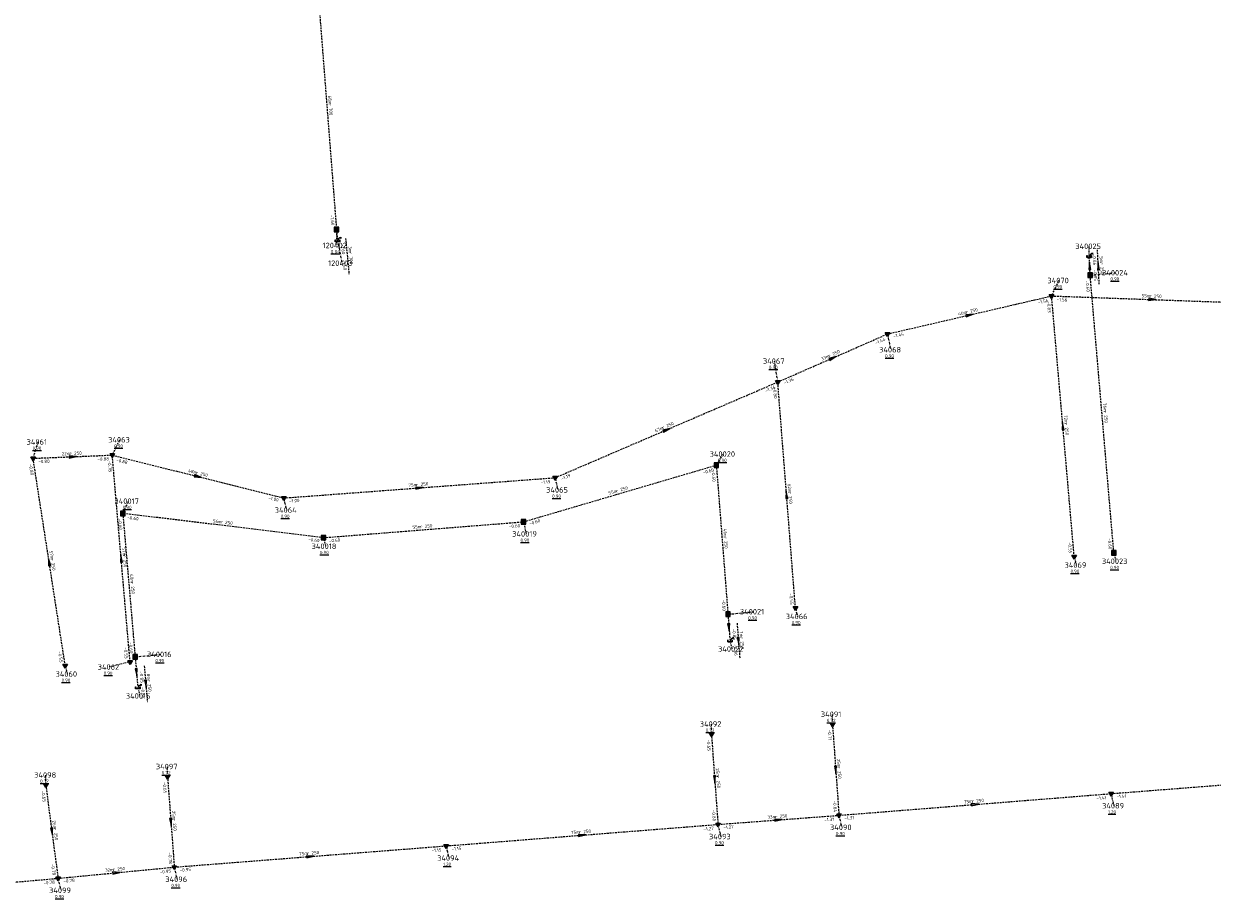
# Model space of a CAD drawing. Extents: x 188323 to 208361, y 565368 to 574910.
# Tile 69 of 256: x 200003 to 200330, y 568733 to 568973. Entities that reach past the tile are written whole.
import ezdxf

# ---------------------------------------------------------------- set-up
doc = ezdxf.new("R2010")
doc.units = 0
doc.linetypes.add('DASHDOT', pattern=[1, 0.5, -0.25, 0, -0.25])
doc.linetypes.add('DASHED', pattern=[0.75, 0.5, -0.25])
doc.layers.get('0').update_dxf_attribs({"linetype": 'CONTINUOUS'})
for name, color, linetype in [('RIO-AFM', 7, 'CONTINUOUS'), ('RIO-BOK', 7, 'CONTINUOUS'), ('RIO-DET', 7, 'CONTINUOUS'), ('RIO-KNP', 7, 'CONTINUOUS'), ('RIO-KNR', 7, 'CONTINUOUS'), ('RIO-LAG_1B', 7, 'DASHED'), ('RIO-LAG_2B', 7, 'DASHED'), ('RIO-LEN', 7, 'CONTINUOUS'), ('RIO-MVD', 1, 'CONTINUOUS'), ('RIO-VRB', 6, 'DASHDOT'), ('RIO-VRH', 7, 'CONTINUOUS')]:
    doc.layers.add(name, color=color, linetype=linetype)
doc.styles.add('RIO-TXT', font='isocp.shx')

# ---------------------------------------------------------------- blocks, each defined once
blk = doc.blocks.new('L_VHR')
blk.add_lwpolyline([(-0.5, 0), (0.5, 0), (-0.5, 0.15), (-0.5, -0.15), (0.5, 0)])
blk = doc.blocks.new('K_IPR')
blk.add_lwpolyline([(-0.5, -0.5), (0.5, -0.5), (0.5, 0.5), (-0.5, 0.5)], close=True)
blk.add_solid([(-0.5, 0.5), (0.5, 0.5), (-0.5, -0.5), (0.5, -0.5)])
at = {"style": 'RIO-TXT', "flags": 1}
blk.add_attdef('KNOOPNAAM', (2, 2), '', height=1, dxfattribs=at)
blk = doc.blocks.new('K_UTB')
blk.add_lwpolyline([(0.5, 0.15), (0.5, -0.3), (-0.5, -0.3), (-0.5, 0.15), (-0.45, 0.15), (-0.45, -0.25), (0, -0.25), (0.45, -0.25), (0.45, 0.15)], close=True)
blk.add_lwpolyline([(0.85, 0.6), (0.55, 0.65), (0.614828, 0.459583), (0.850842, 0.598937)])
blk.add_arc((0.85, -0.25), 0.85, 90, 180)
at = {"style": 'RIO-TXT', "flags": 1}
blk.add_attdef('KNOOPNAAM', (2, 2), '', height=1, dxfattribs=at)
blk = doc.blocks.new('K_IPD')
blk.add_lwpolyline([(-0.496027, 0.307994), (0.503973, 0.307994), (0.003973, -0.558031)], close=True)
blk.add_solid([(-0.496027, 0.307994), (0.503973, 0.307994), (0.003973, -0.558031)])
at = {"style": 'RIO-TXT', "flags": 1}
blk.add_attdef('KNOOPNAAM', (2, 2), '', height=1, dxfattribs=at)
blk = doc.blocks.new('46_01______120402____120403_')
at = {"layer": 'RIO-LAG_1B'}
blk.add_line((0, 0), (0.924, -9.778), dxfattribs=at)
at = {"layer": 'RIO-AFM', "style": 'RIO-TXT'}
blk.add_text('r 700', height=0.9, rotation=275.3763, dxfattribs=at).set_placement((0.8585, -3.7665))
at = {"layer": 'RIO-BOK', "style": 'RIO-TXT'}
for p in [(-1.2619, -1.5254), (-0.855, -5.8272)]:
    blk.add_text('-1.60', height=0.9, rotation=275.3763, dxfattribs=at).set_placement(p)
at = {"layer": 'RIO-LEN', "style": 'RIO-TXT'}
blk.add_text('3m', height=0.9, rotation=275.3763, dxfattribs=at).set_placement((0.706, -2.1537))
blk = doc.blocks.new('576_03______340016____340015_')
at = {"layer": 'RIO-LAG_1B'}
blk.add_line((0, 0), (0.855, -9.784), dxfattribs=at)
at = {"layer": 'RIO-VRH', "xscale": 2, "yscale": 2, "zscale": 2, "rotation": 274.9695}
blk.add_blockref('L_VHR', (0.4275, -4.892), dxfattribs=at)
at = {"layer": 'RIO-AFM', "style": 'RIO-TXT'}
blk.add_text('r 250', height=0.9, rotation=274.9695, dxfattribs=at).set_placement((0.8318, -3.7725))
at = {"layer": 'RIO-BOK', "style": 'RIO-TXT'}
for s, p in [('-0.85', (-1.2727, -1.5164)), ('-0.86', (-0.8964, -5.821))]:
    blk.add_text(s, height=0.9, rotation=274.9695, dxfattribs=at).set_placement(p)
at = {"layer": 'RIO-LEN', "style": 'RIO-TXT'}
blk.add_text('8m', height=0.9, rotation=274.9695, dxfattribs=at).set_placement((0.6907, -2.1586))
blk = doc.blocks.new('577_03______340021____340022_')
at = {"layer": 'RIO-LAG_1B'}
blk.add_line((0, 0), (0.768, -9.791), dxfattribs=at)
at = {"layer": 'RIO-VRH', "xscale": 2, "yscale": 2, "zscale": 2, "rotation": 274.4622}
blk.add_blockref('L_VHR', (0.384, -4.8955), dxfattribs=at)
at = {"layer": 'RIO-AFM', "style": 'RIO-TXT'}
blk.add_text('r 250', height=0.9, rotation=274.4622, dxfattribs=at).set_placement((0.7983, -3.7797))
at = {"layer": 'RIO-BOK', "style": 'RIO-TXT'}
for s, p in [('-0.85', (-1.2861, -1.5051)), ('-0.86', (-0.9479, -5.8128))]:
    blk.add_text(s, height=0.9, rotation=274.4622, dxfattribs=at).set_placement(p)
at = {"layer": 'RIO-LEN', "style": 'RIO-TXT'}
blk.add_text('7m', height=0.9, rotation=274.4622, dxfattribs=at).set_placement((0.6715, -2.1647))
blk = doc.blocks.new('578_03______340024____340025_')
at = {"layer": 'RIO-LAG_1B'}
blk.add_line((0, 0), (-0.515, 9.807), dxfattribs=at)
at = {"layer": 'RIO-VRH', "xscale": 2, "yscale": 2, "zscale": 2, "rotation": 92.9925}
blk.add_blockref('L_VHR', (-0.2575, 4.9035), dxfattribs=at)
at = {"layer": 'RIO-AFM', "style": 'RIO-TXT'}
blk.add_text('r 250', height=0.9, rotation=272.9926, dxfattribs=at).set_placement((0.1861, 6.0086))
at = {"layer": 'RIO-BOK', "style": 'RIO-TXT'}
for s, p in [('-0.86', (-1.8393, 8.3354)), ('-0.85', (-1.6117, 4.0214))]:
    blk.add_text(s, height=0.9, rotation=272.9926, dxfattribs=at).set_placement(p)
at = {"layer": 'RIO-LEN', "style": 'RIO-TXT'}
blk.add_text('5m', height=0.9, rotation=272.9926, dxfattribs=at).set_placement((0.1007, 7.6263))

msp = doc.modelspace()

# ---------------------------------------------------------------- linework, layer by layer
at = {"layer": 'RIO-LAG_1B'}
for p, q in [((200084.016, 568983.808), (200089.264, 568916.416)), ((200089.264, 568916.416), (200089.552, 568913.408)), ((200296.08, 568903.872), (200295.808, 568909.056)), ((200302.576, 568827.712), (200296.08, 568903.872)), ((200140.592, 568836.224), (200193.488, 568851.776)), ((200193.488, 568851.776), (200196.688, 568810.88)), ((200030.624, 568838.528), (200034.016, 568799.168)), ((200085.728, 568831.872), (200030.624, 568838.528)), ((200085.728, 568831.872), (200140.592, 568836.224)), ((200196.688, 568810.88), (200197.248, 568803.648)), ((200034.016, 568799.168), (200034.752, 568790.784))]:
    msp.add_line(p, q, dxfattribs=at)
at = {"layer": 'RIO-LAG_2B'}
for p, q in [((200240.464, 568887.744), (200285.488, 568898.176)), ((200291.696, 568826.688), (200285.488, 568898.176)), ((200285.488, 568898.176), (200340.768, 568896.192)), ((200210.352, 568874.56), (200240.464, 568887.744)), ((200149.264, 568848.32), (200210.352, 568874.56)), ((200215.2, 568812.608), (200210.352, 568874.56)), ((200006.016, 568853.632), (200027.744, 568854.528)), ((200014.832, 568796.8), (200006.016, 568853.632)), ((200032.624, 568797.76), (200027.744, 568854.528)), ((200027.744, 568854.528), (200074.8, 568842.752)), ((200074.8, 568842.752), (200149.264, 568848.32)), ((200225.36, 568780.672), (200227.152, 568755.712)), ((200192.144, 568777.984), (200193.952, 568753.216)), ((200301.824, 568761.664), (200376.384, 568767.488)), ((200042.896, 568766.336), (200044.768, 568741.504)), ((200009.488, 568764.032), (200012.864, 568738.432)), ((200227.152, 568755.712), (200301.824, 568761.664)), ((200193.952, 568753.216), (200227.152, 568755.712)), ((200119.36, 568747.328), (200193.952, 568753.216)), ((200044.768, 568741.504), (200119.36, 568747.328)), ((200012.864, 568738.432), (200044.768, 568741.504)), ((199988.672, 568736.32), (200012.864, 568738.432))]:
    msp.add_line(p, q, dxfattribs=at)
at = {"layer": 'RIO-VRB'}
for p, q in [((200089.27, 568916.4), (200089.2724, 568912.025)), ((200089.55, 568913.42), (200090.7776, 568907.1523)), ((200295.81, 568909.03), (200295.8097, 568911.805)), ((200296.08, 568903.85), (200303.155, 568904.55)), ((200285.49, 568898.18), (200287.5271, 568902.4093)), ((200240.46, 568887.73), (200241.3406, 568883.432)), ((200210.35, 568874.59), (200209.4679, 568880.2877)), ((200027.75, 568854.5), (200029.7871, 568858.7293)), ((200006.02, 568853.61), (200007.4133, 568858.1394)), ((200193.49, 568851.75), (200195.4664, 568854.8058)), ((200149.27, 568848.29), (200149.9771, 568844.9768)), ((200074.8, 568842.75), (200075.5071, 568839.4368)), ((200030.63, 568838.52), (200032.1672, 568841.8832)), ((200140.59, 568836.22), (200141.2971, 568832.9068)), ((200085.73, 568831.84), (200086.2635, 568829.5116)), ((200291.69, 568826.69), (200292.2235, 568824.3616)), ((200302.58, 568827.73), (200303.1135, 568825.4016)), ((200196.69, 568810.86), (200203.765, 568811.56)), ((200215.2, 568812.6), (200215.7335, 568810.2716)), ((200197.25, 568803.67), (200197.7835, 568801.3416)), ((200014.83, 568796.8), (200015.3635, 568794.4716)), ((200032.63, 568797.79), (200026.9221, 568796.4102)), ((200034.02, 568799.17), (200041.095, 568799.87)), ((200034.75, 568790.76), (200035.2835, 568788.4316)), ((200192.14, 568777.98), (200192.1397, 568780.755)), ((200225.36, 568780.66), (200225.3597, 568783.435)), ((200042.89, 568766.32), (200042.8897, 568769.095)), ((200009.49, 568764), (200009.4897, 568766.775)), ((200301.82, 568761.65), (200302.5271, 568758.3368)), ((200227.15, 568755.73), (200227.8571, 568752.4168)), ((200193.96, 568753.2), (200194.6671, 568749.8868)), ((200119.36, 568747.3), (200120.0671, 568743.9868)), ((200044.77, 568741.49), (200045.4771, 568738.1768)), ((200012.87, 568738.45), (200013.5771, 568735.1368))]:
    msp.add_line(p, q, dxfattribs=at)

# ---------------------------------------------------------------- block references
at = {"layer": 'RIO-DET'}
for name, p in [('46_01______120402____120403_', (200091.776, 568913.92)), ('578_03______340024____340025_', (200298.576, 568901.376)), ('577_03______340021____340022_', (200199.184, 568808.384)), ('576_03______340016____340015_', (200036.512, 568796.672))]:
    msp.add_blockref(name, p, dxfattribs=at)
at = {"layer": 'RIO-KNP', "xscale": 1.25, "yscale": 1.25, "zscale": 1.25}
for name, p in [('K_IPR', (200089.264, 568916.416)), ('K_UTB', (200089.552, 568913.408)), ('K_UTB', (200295.808, 568909.056)), ('K_IPR', (200296.08, 568903.872)), ('K_IPD', (200285.488, 568898.176)), ('K_IPD', (200240.464, 568887.744)), ('K_IPD', (200210.352, 568874.56)), ('K_IPD', (200006.016, 568853.632)), ('K_IPD', (200027.744, 568854.528)), ('K_IPR', (200193.488, 568851.776)), ('K_IPD', (200149.264, 568848.32)), ('K_IPD', (200074.8, 568842.752)), ('K_IPR', (200030.624, 568838.528)), ('K_IPR', (200140.592, 568836.224)), ('K_IPR', (200085.728, 568831.872)), ('K_IPD', (200291.696, 568826.688)), ('K_IPR', (200302.576, 568827.712)), ('K_IPR', (200196.688, 568810.88)), ('K_IPD', (200215.2, 568812.608)), ('K_UTB', (200197.248, 568803.648)), ('K_IPD', (200014.832, 568796.8)), ('K_IPD', (200032.624, 568797.76)), ('K_IPR', (200034.016, 568799.168)), ('K_UTB', (200034.752, 568790.784)), ('K_IPD', (200225.36, 568780.672)), ('K_IPD', (200192.144, 568777.984)), ('K_IPD', (200009.488, 568764.032)), ('K_IPD', (200042.896, 568766.336)), ('K_IPD', (200301.824, 568761.664)), ('K_IPD', (200227.152, 568755.712)), ('K_IPD', (200193.952, 568753.216)), ('K_IPD', (200119.36, 568747.328)), ('K_IPD', (200044.768, 568741.504)), ('K_IPD', (200012.864, 568738.432))]:
    msp.add_blockref(name, p, dxfattribs=at)
at = {"layer": 'RIO-VRH', "xscale": 2, "yscale": 2, "zscale": 2}
for p, rotation in [((200295.945, 568906.44), 92.9925), ((200313.13, 568897.195), 357.9592), ((200262.975, 568892.955), 13.0639), ((200225.405, 568881.16), 23.5741), ((200179.81, 568861.44), 23.2935), ((200288.59, 568862.435), 94.9652), ((200016.885, 568854.055), 2.3451), ((200051.275, 568848.625), 345.9795), ((200112.035, 568845.52), 4.2541), ((200212.775, 568843.595), 94.4822), ((200010.425, 568825.205), 98.8233), ((200030.19, 568826.145), 94.9269), ((200196.97, 568807.265), 274.4622), ((200034.385, 568794.965), 274.9695), ((200226.255, 568768.195), 274.1155), ((200193.05, 568765.59), 274.2093), ((200264.485, 568758.69), 4.5326), ((200043.83, 568753.905), 274.3385), ((200210.555, 568754.465), 4.3587), ((200011.18, 568751.225), 277.5442), ((200156.66, 568750.25), 4.5216), ((200082.065, 568744.395), 4.4535), ((200028.82, 568739.97), 5.4432)]:
    msp.add_blockref('L_VHR', p, dxfattribs=dict(at, rotation=rotation))

# ---------------------------------------------------------------- texts
at = {"layer": 'RIO-AFM', "style": 'RIO-TXT'}
for s, rotation, p in [('r 700', 274.4697, (200087.0963, 568950.9587)), ('r 250', 357.9592, (200312.3386, 568897.7405)), ('r 250', 13.0639, (200262.0727, 568893.2589)), ('r 250', 23.5741, (200224.4626, 568881.2943)), ('r 250', 274.8893, (200299.7829, 568866.6419)), ('r 250', 23.2935, (200178.8681, 568861.5788)), ('r 250', 274.9652, (200289.0403, 568863.2875)), ('r 250', 2.3451, (200016.0552, 568854.5214)), ('r 250', 345.9795, (200050.6132, 568849.3209)), ('r 250', 4.2541, (200111.1898, 568845.9585)), ('r 250', 16.3592, (200166.1218, 568844.2365)), ('r 250', 274.4822, (200213.2294, 568844.4435)), ('r 250', 353.0882, (200057.4377, 568835.7909)), ('r 250', 4.5643, (200112.3126, 568834.4639)), ('r 250', 274.4834, (200195.5377, 568832.1528)), ('r 250', 278.8233, (200010.8124, 568826.085)), ('r 250', 274.9269, (200030.6361, 568826.9969)), ('r 250', 274.9324, (200032.7655, 568819.6966)), ('r 250', 274.1155, (200226.7031, 568769.0396)), ('r 250', 274.2093, (200193.4966, 568766.4356)), ('r 250', 4.5326, (200263.6379, 568759.1244)), ('r 250', 274.3385, (200044.2748, 568754.7513)), ('r 250', 4.3587, (200209.7093, 568754.902)), ('r 250', 277.5442, (200011.577, 568752.0951)), ('r 250', 4.5216, (200155.8127, 568750.6846)), ('r 250', 4.4535, (200081.2182, 568744.8306)), ('r 250', 5.4432, (200027.966, 568740.3909))]:
    msp.add_text(s, height=0.9, rotation=rotation, dxfattribs=at).set_placement(p)
at = {"layer": 'RIO-BOK', "style": 'RIO-TXT'}
for s, rotation, p in [('-1.60', 274.4697, (200087.5955, 568920.382)), ('-0.60', 274.8893, (200294.8051, 568902.3354)), ('-1.56', 13.0639, (200281.8118, 568895.8892)), ('-0.83', 274.9652, (200284.2171, 568896.6637)), ('-1.56', 357.9592, (200286.8399, 568896.7319)), ('-1.44', 13.0639, (200242.14, 568886.6827)), ('-1.44', 23.5741, (200237.2617, 568884.8068)), ('-1.36', 23.5741, (200212.1929, 568873.8667)), ('-1.36', 23.2935, (200207.1372, 568871.6824)), ('-0.80', 274.4822, (200209.0644, 568873.0845)), ('-0.80', 2.3451, (200007.4759, 568852.2685)), ('-0.88', 2.3451, (200023.7103, 568852.9334)), ('-0.78', 274.9269, (200026.4761, 568852.9845)), ('-0.88', 345.9795, (200028.7699, 568852.8032)), ('-0.80', 278.8233, (200004.8521, 568852.0115)), ('-1.19', 23.2935, (200151.1093, 568847.5577)), ('-0.60', 16.3592, (200189.9497, 568849.2516)), ('-0.60', 274.4834, (200192.2044, 568850.2444)), ('-1.19', 4.2541, (200145.2842, 568846.5896)), ('-1.00', 345.9795, (200070.4894, 568842.4125)), ('-1.00', 4.2541, (200076.2998, 568841.4577)), ('-0.60', 274.9324, (200029.3563, 568837.0044)), ('-0.60', 353.0882, (200031.8521, 568836.9625)), ('-0.60', 16.3592, (200142.3275, 568835.271)), ('-0.60', 4.5643, (200136.6136, 568834.4981)), ('-0.60', 353.0882, (200081.4954, 568830.9759)), ('-0.60', 4.5643, (200087.2368, 568830.5558)), ('-0.55', 274.9652, (200289.9837, 568830.6571)), ('-0.60', 274.8893, (200300.8819, 568831.6993)), ('-0.55', 274.4822, (200213.5212, 568816.581)), ('-0.60', 274.4834, (200194.9978, 568814.8395)), ('-0.55', 278.8233, (200012.8518, 568800.6416)), ('-0.55', 274.9269, (200030.917, 568801.7577)), ('-0.60', 274.9324, (200032.2956, 568803.1367)), ('-0.71', 274.1155, (200224.0648, 568779.1627)), ('-0.65', 274.2093, (200190.8472, 568776.4806)), ('-0.65', 274.3385, (200041.6006, 568764.8177)), ('-0.65', 277.5442, (200008.2867, 568762.4279)), ('-1.41', 4.5326, (200297.8429, 568759.9303)), ('-1.41', 4.4623, (200303.3245, 568760.3632)), ('-0.84', 274.1155, (200225.4732, 568759.7197)), ('-0.80', 274.2093, (200192.2766, 568757.1875)), ('-1.31', 4.3587, (200223.1678, 568754.0224)), ('-1.31', 4.5326, (200228.656, 568754.445)), ('-1.27', 4.5216, (200189.982, 568751.481)), ('-1.27', 4.3587, (200195.4621, 568751.9104)), ('-0.78', 274.3385, (200043.0776, 568745.473)), ('-1.15', 4.4535, (200115.3799, 568745.5857)), ('-1.15', 4.5216, (200120.8658, 568746.0147)), ('-0.78', 277.5442, (200010.958, 568742.3327)), ('-0.95', 4.4535, (200046.2743, 568740.2029)), ('-0.78', 5.4432, (200014.3963, 568737.1891)), ('-0.95', 5.4432, (200040.8206, 568739.7073)), ('-0.78', 4.9825, (200008.9061, 568736.6991))]:
    msp.add_text(s, height=0.9, rotation=rotation, dxfattribs=at).set_placement(p)
at = {"layer": 'RIO-KNR', "style": 'RIO-TXT'}
for s, p in [('120402', (200085.4474, 568911.275)), ('340025', (200291.9847, 568911.055)), ('120403', (200086.9526, 568906.4023)), ('340024', (200299.33, 568903.8)), ('34070', (200284.3396, 568901.6593)), ('34068', (200238.1531, 568882.682)), ('34067', (200206.2804, 568879.5377)), ('34061', (200004.2258, 568857.3894)), ('34063', (200026.5996, 568857.9793)), ('340020', (200191.6414, 568854.0558)), ('34065', (200146.7896, 568844.2268)), ('340017', (200028.3422, 568841.1332)), ('34064', (200072.3196, 568838.6868)), ('340019', (200137.4721, 568832.1568)), ('340018', (200082.4385, 568828.7616)), ('340023', (200299.2885, 568824.6516)), ('34069', (200289.036, 568823.6116)), ('340021', (200199.94, 568810.81)), ('34066', (200212.546, 568809.5216)), ('340016', (200037.27, 568799.12)), ('340022', (200193.9585, 568800.5916)), ('34062', (200023.7346, 568795.6602)), ('34060', (200012.176, 568793.7216)), ('340015', (200031.4585, 568787.6816)), ('34091', (200222.1722, 568782.685)), ('34092', (200188.9522, 568780.005)), ('34098', (200006.3022, 568766.025)), ('34097', (200039.7022, 568768.345)), ('34089', (200299.3396, 568757.5868)), ('34090', (200224.6696, 568751.6668)), ('34093', (200191.4796, 568749.1368)), ('34094', (200116.8796, 568743.2368)), ('34096', (200042.2896, 568737.4268)), ('34099', (200010.3896, 568734.3868))]:
    msp.add_text(s, height=1.5, dxfattribs=at).set_placement(p)
at = {"layer": 'RIO-LEN', "style": 'RIO-TXT'}
for s, rotation, p in [('68m', 274.4697, (200086.9269, 568953.1121)), ('55m', 357.9592, (200310.18, 568897.8161)), ('46m', 13.0639, (200259.9686, 568892.7706)), ('33m', 23.5741, (200222.4829, 568880.4303)), ('76m', 274.8893, (200299.5977, 568868.7939)), ('72m', 274.9652, (200288.8523, 568865.4393)), ('67m', 23.2935, (200176.8842, 568860.7246)), ('22m', 2.3451, (200013.897, 568854.433)), ('48m', 345.9795, (200048.5172, 568849.843)), ('75m', 4.2541, (200109.0358, 568845.7983)), ('62m', 274.4822, (200213.0595, 568846.5968)), ('55m', 16.3592, (200164.0493, 568843.6281)), ('56m', 353.0882, (200055.2932, 568836.0495)), ('55m', 4.5643, (200110.1594, 568834.292)), ('41m', 274.4834, (200195.3678, 568834.3061)), ('57m', 278.8233, (200010.4801, 568828.2193)), ('57m', 274.9269, (200030.4496, 568829.1488)), ('40m', 274.9324, (200032.5788, 568821.8485)), ('25m', 274.1155, (200226.547, 568771.1939)), ('25m', 274.2093, (200193.337, 568768.5897)), ('75m', 4.5326, (200261.4847, 568758.9537)), ('25m', 274.3385, (200044.1103, 568756.905)), ('33m', 4.3587, (200207.5555, 568754.7378)), ('26m', 277.5442, (200011.2923, 568754.2363)), ('75m', 4.5216, (200153.6594, 568750.5143)), ('75m', 4.4535, (200079.0648, 568744.6628)), ('32m', 5.4432, (200025.8158, 568740.186))]:
    msp.add_text(s, height=0.9, rotation=rotation, dxfattribs=at).set_placement(p)
at = {"layer": 'RIO-MVD', "style": 'RIO-TXT'}
for s, p in [('%%U0.84', (200087.7424, 568909.875)), ('%%U0.90', (200285.9971, 568900.2593)), ('%%U0.90', (200301.625, 568902.4)), ('%%U0.90', (200239.8106, 568881.282)), ('%%U0.90', (200207.9379, 568878.1377)), ('%%U0.90', (200005.8833, 568855.9894)), ('%%U0.90', (200028.2571, 568856.5793)), ('%%U0.90', (200193.9364, 568852.6558)), ('%%U0.90', (200148.4471, 568842.8268)), ('%%U0.90', (200030.6372, 568839.7332)), ('%%U0.90', (200073.9771, 568837.2868)), ('%%U0.90', (200139.7671, 568830.7568)), ('%%U0.90', (200084.7335, 568827.3616)), ('%%U0.90', (200290.6935, 568822.2116)), ('%%U0.90', (200301.5835, 568823.2516)), ('%%U0.90', (200202.235, 568809.41)), ('%%U0.90', (200214.2035, 568808.1216)), ('%%U0.90', (200039.565, 568797.72)), ('%%U0.90', (200025.3921, 568794.2602)), ('%%U0.90', (200013.8335, 568792.3216)), ('%%U0.72', (200223.8297, 568781.285)), ('%%U0.72', (200190.6097, 568778.605)), ('%%U0.72', (200041.3597, 568766.945)), ('%%U0.72', (200007.9597, 568764.625)), ('%%U1.20', (200300.9971, 568756.1868)), ('%%U0.90', (200226.3271, 568750.2668)), ('%%U0.90', (200193.1371, 568747.7368)), ('%%U1.20', (200118.5371, 568741.8368)), ('%%U0.90', (200043.9471, 568736.0268)), ('%%U0.90', (200012.0471, 568732.9868))]:
    msp.add_text(s, height=0.9, dxfattribs=at).set_placement(p)

doc.saveas('drawing.dxf')
